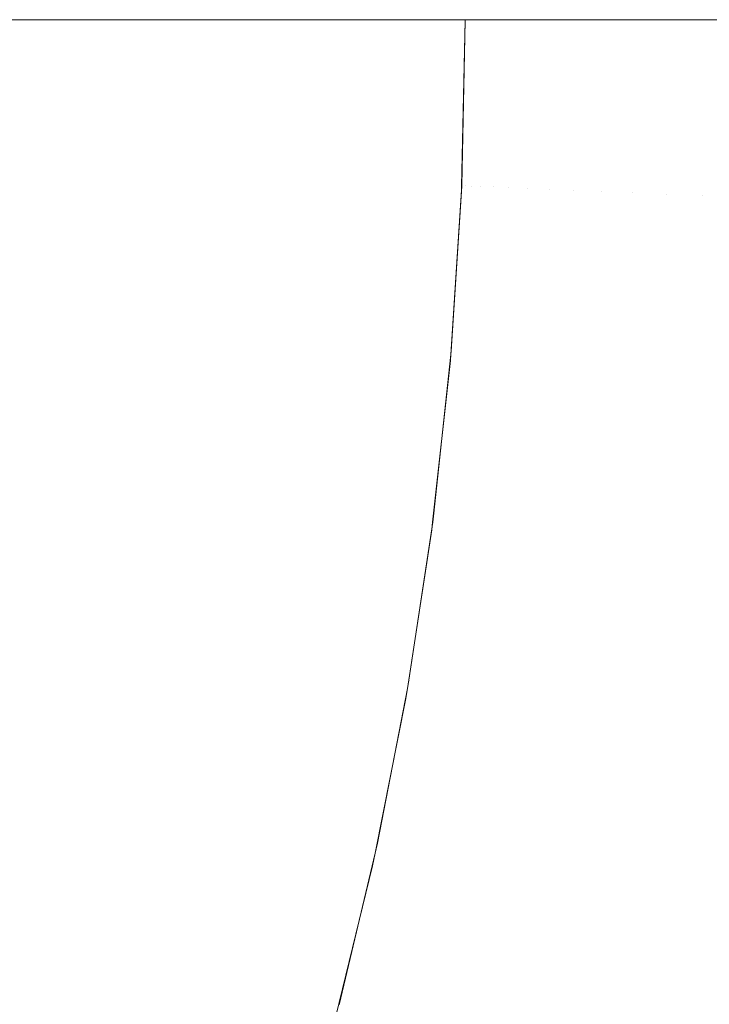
# Model space of a CAD drawing. Header units: centimetres. Extents: x -25.9 to 27.4, y -21.7 to -19.9.
# Tile 128 of 202: x 9.4897 to 9.525, y -21.2104 to -21.16. Entities that reach past the tile are written whole.
import ezdxf

# ---------------------------------------------------------------- set-up
doc = ezdxf.new("R2010")
doc.units = ezdxf.units.CM
doc.header["$LTSCALE"] = 2.54
doc.layers.add('Lucido design-1', color=7, linetype='Continuous')

# ---------------------------------------------------------------- blocks, each defined once
blk = doc.blocks.new('Gruppo-5-1')
at = {"color": 7, "linetype": 'Continuous', "lineweight": 9}
blk.add_3dface([(-25.787481, -19.96, 876.421383), (-25.787481, -21.56, 876.421383), (27.312519, -21.56, 876.421383), (27.312519, -19.96, 876.421383)], dxfattribs=at)
for points, invisible_edges in [([(9.489033, -21.16, 875.985761), (9.491447, -21.16, 875.982787), (9.491277, -21.167805, 875.982787), (9.488671, -21.167691, 875.985999)], 14), ([(9.491277, -21.167805, 875.982787), (9.491447, -21.16, 875.982787), (9.491673, -21.16, 875.982483)], 9), ([(9.491673, -21.16, 875.982483), (9.493917, -21.16, 875.979472), (9.493745, -21.167912, 875.979472), (9.491277, -21.167805, 875.982787)], 14), ([(9.493745, -21.167912, 875.979472), (9.493917, -21.16, 875.979472), (9.494171, -21.16, 875.979101)], 9), ([(9.494171, -21.16, 875.979101), (9.496247, -21.16, 875.976061), (9.496072, -21.168014, 875.976061), (9.493745, -21.167912, 875.979472)], 14), ([(9.496072, -21.168014, 875.976061), (9.496247, -21.16, 875.976061), (9.496522, -21.16, 875.97562)], 9), ([(9.496522, -21.16, 875.97562), (9.498432, -21.16, 875.97256), (9.498255, -21.168109, 875.97256), (9.496072, -21.168014, 875.976061)], 14), ([(9.498255, -21.168109, 875.97256), (9.498432, -21.16, 875.97256), (9.498722, -21.16, 875.972048)], 9), ([(9.498722, -21.16, 875.972048), (9.500468, -21.16, 875.968974), (9.500289, -21.168198, 875.968974), (9.498255, -21.168109, 875.97256)], 14), ([(9.500289, -21.168198, 875.968974), (9.500468, -21.16, 875.968974), (9.500769, -21.16, 875.96839)], 9), ([(9.500769, -21.16, 875.96839), (9.502354, -21.16, 875.965311), (9.502173, -21.16828, 875.965311), (9.500289, -21.168198, 875.968974)], 14), ([(9.502173, -21.16828, 875.965311), (9.502354, -21.16, 875.965311), (9.502659, -21.16, 875.964653)], 9), ([(9.502659, -21.16, 875.964653), (9.504086, -21.16, 875.961577), (9.503903, -21.168356, 875.961577), (9.502173, -21.16828, 875.965311)], 14), ([(9.503903, -21.168356, 875.961577), (9.504086, -21.16, 875.961577), (9.50439, -21.16, 875.960843)], 9), ([(9.50439, -21.16, 875.960843), (9.505661, -21.16, 875.957778), (9.505477, -21.168425, 875.957778), (9.503903, -21.168356, 875.961577)], 14), ([(9.505477, -21.168425, 875.957778), (9.505661, -21.16, 875.957778), (9.505958, -21.16, 875.956969)], 9), ([(9.505958, -21.16, 875.956969), (9.507077, -21.16, 875.95392), (9.506892, -21.168487, 875.95392), (9.505477, -21.168425, 875.957778)], 14), ([(9.506892, -21.168487, 875.95392), (9.507077, -21.16, 875.95392), (9.507362, -21.16, 875.953036)], 9), ([(9.507362, -21.16, 875.953036), (9.508333, -21.16, 875.950012), (9.508147, -21.168541, 875.950012), (9.506892, -21.168487, 875.95392)], 14), ([(9.508147, -21.168541, 875.950012), (9.508333, -21.16, 875.950012), (9.508599, -21.16, 875.949051)], 9), ([(9.508599, -21.16, 875.949051), (9.509427, -21.16, 875.946058), (9.509239, -21.168589, 875.946058), (9.508147, -21.168541, 875.950012)], 14), ([(9.509239, -21.168589, 875.946058), (9.509427, -21.16, 875.946058), (9.509668, -21.16, 875.945022)], 9), ([(9.509668, -21.16, 875.945022), (9.510356, -21.16, 875.942067), (9.510168, -21.16863, 875.942067), (9.509239, -21.168589, 875.946058)], 14), ([(9.510168, -21.16863, 875.942067), (9.510356, -21.16, 875.942067), (9.510568, -21.16, 875.940955)], 9), ([(9.510568, -21.16, 875.940955), (9.511121, -21.16, 875.938044), (9.510932, -21.168663, 875.938044), (9.510168, -21.16863, 875.942067)], 14), ([(9.510932, -21.168663, 875.938044), (9.511121, -21.16, 875.938044), (9.511297, -21.16, 875.936859)], 9), ([(9.511297, -21.16, 875.936859), (9.51172, -21.16, 875.933997), (9.51153, -21.168689, 875.933997), (9.510932, -21.168663, 875.938044)], 14), ([(9.51153, -21.168689, 875.933997), (9.51172, -21.16, 875.933997), (9.511854, -21.16, 875.932739)], 9), ([(9.511854, -21.16, 875.932739), (9.512153, -21.16, 875.929933), (9.511963, -21.168708, 875.929933), (9.51153, -21.168689, 875.933997)], 14), ([(9.511963, -21.168708, 875.929933), (9.512153, -21.16, 875.929933), (9.512239, -21.16, 875.928603)], 9), ([(9.512239, -21.16, 875.928603), (9.512419, -21.16, 875.925858), (9.512228, -21.16872, 875.925858), (9.511963, -21.168708, 875.929933)], 14), ([(9.512228, -21.16872, 875.925858), (9.512419, -21.16, 875.925858), (9.512454, -21.16, 875.924458)], 9), ([(9.512454, -21.16, 875.924458), (9.512517, -21.16, 875.921929), (9.512327, -21.168724, 875.921929), (9.512228, -21.16872, 875.925858)], 14), ([(9.512518, -21.160049, 875.921383), (9.512333, -21.168509, 875.921383), (9.512327, -21.168724, 875.921929), (9.512517, -21.16, 875.921929)], 14), ([(9.512333, -21.168509, 875.921383), (9.512518, -21.160049, 875.921383), (9.512518, -21.160049, 875.721383), (9.512339, -21.168488, 875.721383)], 10), ([(9.512538, -21.16, 875.719411), (9.512358, -21.168489, 875.719411), (9.512339, -21.168488, 875.721383), (9.512518, -21.160049, 875.721383)], 11), ([(9.512516, -21.168496, 875.715423), (9.512358, -21.168489, 875.719411), (9.512538, -21.16, 875.719411), (9.512633, -21.16, 875.717024)], 11), ([(9.512834, -21.168509, 875.711438), (9.512516, -21.168496, 875.715423), (9.512697, -21.16, 875.715423), (9.512899, -21.16, 875.712893)], 11), ([(9.512633, -21.16, 875.717024), (9.512697, -21.16, 875.715423), (9.512516, -21.168496, 875.715423)], 10), ([(9.512517, -21.16, 875.921929), (9.512519, -21.16, 875.921383), (9.512518, -21.160049, 875.921383)], 8), ([(9.512518, -21.160049, 875.721383), (9.512519, -21.16, 875.721383), (9.512538, -21.16, 875.719411)], 8), ([(9.512518, -21.160049, 875.721383), (9.512518, -21.160049, 875.921383), (9.512519, -21.16, 875.921383), (9.512519, -21.16, 875.721383)], 1), ([(9.513311, -21.16853, 875.707464), (9.512834, -21.168509, 875.711438), (9.513015, -21.16, 875.711438), (9.513334, -21.16, 875.708779)], 11), ([(9.512899, -21.16, 875.712893), (9.513015, -21.16, 875.711438), (9.512834, -21.168509, 875.711438)], 10), ([(9.513948, -21.168557, 875.703507), (9.513311, -21.16853, 875.707464), (9.513492, -21.16, 875.707464), (9.513939, -21.16, 875.70469)], 11), ([(9.513334, -21.16, 875.708779), (9.513492, -21.16, 875.707464), (9.513311, -21.16853, 875.707464)], 10), ([(9.513939, -21.16, 875.70469), (9.51413, -21.16, 875.703507), (9.513948, -21.168557, 875.703507)], 10), ([(9.514744, -21.16859, 875.699573), (9.513948, -21.168557, 875.703507), (9.51413, -21.16, 875.703507), (9.514712, -21.16, 875.700633)], 11), ([(9.514712, -21.16, 875.700633), (9.514926, -21.16, 875.699573), (9.514744, -21.16859, 875.699573)], 10), ([(9.515698, -21.168631, 875.69567), (9.514744, -21.16859, 875.699573), (9.514926, -21.16, 875.699573), (9.51565, -21.16, 875.696615)], 11), ([(9.51565, -21.16, 875.696615), (9.515881, -21.16, 875.69567), (9.515698, -21.168631, 875.69567)], 10), ([(9.51681, -21.168678, 875.691803), (9.515698, -21.168631, 875.69567), (9.515881, -21.16, 875.69567), (9.516752, -21.16, 875.692643)], 11), ([(9.516752, -21.16, 875.692643), (9.516994, -21.16, 875.691803), (9.51681, -21.168678, 875.691803)], 10), ([(9.518077, -21.168732, 875.68798), (9.51681, -21.168678, 875.691803), (9.516994, -21.16, 875.691803), (9.518016, -21.16, 875.688722)], 11), ([(9.518016, -21.16, 875.688722), (9.518263, -21.16, 875.68798), (9.518077, -21.168732, 875.68798)], 10), ([(9.5195, -21.168792, 875.684207), (9.518077, -21.168732, 875.68798), (9.518263, -21.16, 875.68798), (9.51944, -21.16, 875.684861)], 11), ([(9.51944, -21.16, 875.684861), (9.519686, -21.16, 875.684207), (9.5195, -21.168792, 875.684207)], 10), ([(9.521075, -21.168859, 875.68049), (9.5195, -21.168792, 875.684207), (9.519686, -21.16, 875.684207), (9.521019, -21.16, 875.681064)], 11), ([(9.521019, -21.16, 875.681064), (9.521263, -21.16, 875.68049), (9.521075, -21.168859, 875.68049)], 10), ([(9.5228, -21.168933, 875.676835), (9.521075, -21.168859, 875.68049), (9.521263, -21.16, 875.68049), (9.522752, -21.16, 875.677339)], 11), ([(9.522752, -21.16, 875.677339), (9.52299, -21.16, 875.676835), (9.5228, -21.168933, 875.676835)], 10), ([(9.524674, -21.169012, 875.673249), (9.5228, -21.168933, 875.676835), (9.52299, -21.16, 875.676835), (9.524635, -21.16, 875.673691)], 11), ([(9.524635, -21.16, 875.673691), (9.524865, -21.16, 875.673249), (9.524674, -21.169012, 875.673249)], 10), ([(9.526694, -21.169098, 875.669739), (9.524674, -21.169012, 875.673249), (9.524865, -21.16, 875.673249), (9.526664, -21.16, 875.670126)], 11), ([(9.491277, -21.167805, 875.982787), (9.490766, -21.175595, 875.982787), (9.488168, -21.175367, 875.985999), (9.488671, -21.167691, 875.985999)], 15), ([(9.493745, -21.167912, 875.979472), (9.493227, -21.17581, 875.979472), (9.490766, -21.175595, 875.982787), (9.491277, -21.167805, 875.982787)], 15), ([(9.496072, -21.168014, 875.976061), (9.495548, -21.176013, 875.976061), (9.493227, -21.17581, 875.979472), (9.493745, -21.167912, 875.979472)], 15), ([(9.498255, -21.168109, 875.97256), (9.497724, -21.176203, 875.97256), (9.495548, -21.176013, 875.976061), (9.496072, -21.168014, 875.976061)], 15), ([(9.500289, -21.168198, 875.968974), (9.499753, -21.176381, 875.968974), (9.497724, -21.176203, 875.97256), (9.498255, -21.168109, 875.97256)], 15), ([(9.502173, -21.16828, 875.965311), (9.501632, -21.176545, 875.965311), (9.499753, -21.176381, 875.968974), (9.500289, -21.168198, 875.968974)], 15), ([(9.503903, -21.168356, 875.961577), (9.503357, -21.176696, 875.961577), (9.501632, -21.176545, 875.965311), (9.502173, -21.16828, 875.965311)], 15), ([(9.505477, -21.168425, 875.957778), (9.504926, -21.176833, 875.957778), (9.503357, -21.176696, 875.961577), (9.503903, -21.168356, 875.961577)], 15), ([(9.506892, -21.168487, 875.95392), (9.506337, -21.176957, 875.95392), (9.504926, -21.176833, 875.957778), (9.505477, -21.168425, 875.957778)], 15), ([(9.508147, -21.168541, 875.950012), (9.507588, -21.177066, 875.950012), (9.506337, -21.176957, 875.95392), (9.506892, -21.168487, 875.95392)], 15), ([(9.509239, -21.168589, 875.946058), (9.508678, -21.177162, 875.946058), (9.507588, -21.177066, 875.950012), (9.508147, -21.168541, 875.950012)], 15), ([(9.510168, -21.16863, 875.942067), (9.509604, -21.177243, 875.942067), (9.508678, -21.177162, 875.946058), (9.509239, -21.168589, 875.946058)], 15), ([(9.510932, -21.168663, 875.938044), (9.510365, -21.177309, 875.938044), (9.509604, -21.177243, 875.942067), (9.510168, -21.16863, 875.942067)], 15), ([(9.51153, -21.168689, 875.933997), (9.510962, -21.177362, 875.933997), (9.510365, -21.177309, 875.938044), (9.510932, -21.168663, 875.938044)], 15), ([(9.511963, -21.168708, 875.929933), (9.511393, -21.177399, 875.929933), (9.510962, -21.177362, 875.933997), (9.51153, -21.168689, 875.933997)], 15), ([(9.512228, -21.16872, 875.925858), (9.511658, -21.177422, 875.925858), (9.511393, -21.177399, 875.929933), (9.511963, -21.168708, 875.929933)], 15), ([(9.512327, -21.168724, 875.921929), (9.511756, -21.177431, 875.921929), (9.511658, -21.177422, 875.925858), (9.512228, -21.16872, 875.925858)], 15), ([(9.511756, -21.177431, 875.921929), (9.512327, -21.168724, 875.921929), (9.512328, -21.168724, 875.921383), (9.511778, -21.177127, 875.921383)], 11), ([(9.511778, -21.177127, 875.921383), (9.512328, -21.168724, 875.921383), (9.512337, -21.168509, 875.721383), (9.511798, -21.176961, 875.721383)], 10), ([(9.512358, -21.168489, 875.719411), (9.511818, -21.176963, 875.719411), (9.511798, -21.176961, 875.721383), (9.512337, -21.168509, 875.721383)], 11), ([(9.512516, -21.168496, 875.715423), (9.511975, -21.176976, 875.715423), (9.511818, -21.176963, 875.719411), (9.512358, -21.168489, 875.719411)], 15), ([(9.512834, -21.168509, 875.711438), (9.512292, -21.177003, 875.711438), (9.511975, -21.176976, 875.715423), (9.512516, -21.168496, 875.715423)], 15), ([(9.513311, -21.16853, 875.707464), (9.512768, -21.177044, 875.707464), (9.512292, -21.177003, 875.711438), (9.512834, -21.168509, 875.711438)], 15), ([(9.512333, -21.168509, 875.921383), (9.512328, -21.168724, 875.921383), (9.512327, -21.168724, 875.921929)], 10), ([(9.512328, -21.168724, 875.921383), (9.512333, -21.168509, 875.921383), (9.512337, -21.168509, 875.721383)], 10), ([(9.512339, -21.168488, 875.721383), (9.512337, -21.168509, 875.721383), (9.512333, -21.168509, 875.921383)], 10), ([(9.512337, -21.168509, 875.721383), (9.512339, -21.168488, 875.721383), (9.512358, -21.168489, 875.719411)], 10), ([(9.513948, -21.168557, 875.703507), (9.513403, -21.177098, 875.703507), (9.512768, -21.177044, 875.707464), (9.513311, -21.16853, 875.707464)], 15), ([(9.514744, -21.16859, 875.699573), (9.514197, -21.177165, 875.699573), (9.513403, -21.177098, 875.703507), (9.513948, -21.168557, 875.703507)], 15), ([(9.515698, -21.168631, 875.69567), (9.515149, -21.177246, 875.69567), (9.514197, -21.177165, 875.699573), (9.514744, -21.16859, 875.699573)], 15), ([(9.51681, -21.168678, 875.691803), (9.516257, -21.177341, 875.691803), (9.515149, -21.177246, 875.69567), (9.515698, -21.168631, 875.69567)], 15), ([(9.518077, -21.168732, 875.68798), (9.517521, -21.177448, 875.68798), (9.516257, -21.177341, 875.691803), (9.51681, -21.168678, 875.691803)], 15), ([(9.5195, -21.168792, 875.684207), (9.51894, -21.177569, 875.684207), (9.517521, -21.177448, 875.68798), (9.518077, -21.168732, 875.68798)], 15), ([(9.521075, -21.168859, 875.68049), (9.520511, -21.177703, 875.68049), (9.51894, -21.177569, 875.684207), (9.5195, -21.168792, 875.684207)], 15), ([(9.5228, -21.168933, 875.676835), (9.522232, -21.177849, 875.676835), (9.520511, -21.177703, 875.68049), (9.521075, -21.168859, 875.68049)], 15), ([(9.524674, -21.169012, 875.673249), (9.5241, -21.178008, 875.673249), (9.522232, -21.177849, 875.676835), (9.5228, -21.168933, 875.676835)], 15), ([(9.526694, -21.169098, 875.669739), (9.526115, -21.17818, 875.669739), (9.5241, -21.178008, 875.673249), (9.524674, -21.169012, 875.673249)], 15), ([(9.490766, -21.175595, 875.982787), (9.489916, -21.183355, 875.982787), (9.487331, -21.183014, 875.985999), (9.488168, -21.175367, 875.985999)], 15), ([(9.493227, -21.17581, 875.979472), (9.492365, -21.183677, 875.979472), (9.489916, -21.183355, 875.982787), (9.490766, -21.175595, 875.982787)], 15), ([(9.495548, -21.176013, 875.976061), (9.494675, -21.183981, 875.976061), (9.492365, -21.183677, 875.979472), (9.493227, -21.17581, 875.979472)], 15), ([(9.497724, -21.176203, 875.97256), (9.496841, -21.184266, 875.97256), (9.494675, -21.183981, 875.976061), (9.495548, -21.176013, 875.976061)], 15), ([(9.499753, -21.176381, 875.968974), (9.49886, -21.184532, 875.968974), (9.496841, -21.184266, 875.97256), (9.497724, -21.176203, 875.97256)], 15), ([(9.501632, -21.176545, 875.965311), (9.50073, -21.184778, 875.965311), (9.49886, -21.184532, 875.968974), (9.499753, -21.176381, 875.968974)], 15), ([(9.503357, -21.176696, 875.961577), (9.502447, -21.185004, 875.961577), (9.50073, -21.184778, 875.965311), (9.501632, -21.176545, 875.965311)], 15), ([(9.504926, -21.176833, 875.957778), (9.504009, -21.18521, 875.957778), (9.502447, -21.185004, 875.961577), (9.503357, -21.176696, 875.961577)], 15), ([(9.506337, -21.176957, 875.95392), (9.505413, -21.185395, 875.95392), (9.504009, -21.18521, 875.957778), (9.504926, -21.176833, 875.957778)], 15), ([(9.507588, -21.177066, 875.950012), (9.506658, -21.185559, 875.950012), (9.505413, -21.185395, 875.95392), (9.506337, -21.176957, 875.95392)], 15), ([(9.508678, -21.177162, 875.946058), (9.507742, -21.185702, 875.946058), (9.506658, -21.185559, 875.950012), (9.507588, -21.177066, 875.950012)], 15), ([(9.509604, -21.177243, 875.942067), (9.508664, -21.185823, 875.942067), (9.507742, -21.185702, 875.946058), (9.508678, -21.177162, 875.946058)], 15), ([(9.510365, -21.177309, 875.938044), (9.509422, -21.185923, 875.938044), (9.508664, -21.185823, 875.942067), (9.509604, -21.177243, 875.942067)], 15), ([(9.510962, -21.177362, 875.933997), (9.510016, -21.186001, 875.933997), (9.509422, -21.185923, 875.938044), (9.510365, -21.177309, 875.938044)], 15), ([(9.511393, -21.177399, 875.929933), (9.510445, -21.186057, 875.929933), (9.510016, -21.186001, 875.933997), (9.510962, -21.177362, 875.933997)], 15), ([(9.511818, -21.176963, 875.719411), (9.510918, -21.185406, 875.719411), (9.510899, -21.185404, 875.721383), (9.511781, -21.177127, 875.721383)], 11), ([(9.511758, -21.177431, 875.921383), (9.511781, -21.177127, 875.721383), (9.510899, -21.185404, 875.721383)], 9), ([(9.511975, -21.176976, 875.715423), (9.511075, -21.185426, 875.715423), (9.510918, -21.185406, 875.719411), (9.511818, -21.176963, 875.719411)], 15), ([(9.512292, -21.177003, 875.711438), (9.511391, -21.185467, 875.711438), (9.511075, -21.185426, 875.715423), (9.511975, -21.176976, 875.715423)], 15), ([(9.512768, -21.177044, 875.707464), (9.511864, -21.185527, 875.707464), (9.511391, -21.185467, 875.711438), (9.512292, -21.177003, 875.711438)], 15), ([(9.511778, -21.177127, 875.921383), (9.511758, -21.177431, 875.921383), (9.511756, -21.177431, 875.921929)], 10), ([(9.511758, -21.177431, 875.921383), (9.511778, -21.177127, 875.921383), (9.511781, -21.177127, 875.721383)], 10), ([(9.511798, -21.176961, 875.721383), (9.511781, -21.177127, 875.721383), (9.511778, -21.177127, 875.921383)], 10), ([(9.511781, -21.177127, 875.721383), (9.511798, -21.176961, 875.721383), (9.511818, -21.176963, 875.719411)], 10), ([(9.513403, -21.177098, 875.703507), (9.512497, -21.185608, 875.703507), (9.511864, -21.185527, 875.707464), (9.512768, -21.177044, 875.707464)], 15), ([(9.514197, -21.177165, 875.699573), (9.513287, -21.185709, 875.699573), (9.512497, -21.185608, 875.703507), (9.513403, -21.177098, 875.703507)], 15), ([(9.515149, -21.177246, 875.69567), (9.514234, -21.185831, 875.69567), (9.513287, -21.185709, 875.699573), (9.514197, -21.177165, 875.699573)], 15), ([(9.516257, -21.177341, 875.691803), (9.515338, -21.185972, 875.691803), (9.514234, -21.185831, 875.69567), (9.515149, -21.177246, 875.69567)], 15), ([(9.517521, -21.177448, 875.68798), (9.516596, -21.186133, 875.68798), (9.515338, -21.185972, 875.691803), (9.516257, -21.177341, 875.691803)], 15), ([(9.511658, -21.177422, 875.925858), (9.510708, -21.186092, 875.925858), (9.510445, -21.186057, 875.929933), (9.511393, -21.177399, 875.929933)], 15), ([(9.511756, -21.177431, 875.921929), (9.510806, -21.186105, 875.921929), (9.510708, -21.186092, 875.925858), (9.511658, -21.177422, 875.925858)], 15), ([(9.510806, -21.186105, 875.921929), (9.511756, -21.177431, 875.921929), (9.511758, -21.177431, 875.921383), (9.510852, -21.185702, 875.921383)], 11), ([(9.510899, -21.185404, 875.721383), (9.510852, -21.185702, 875.921383), (9.511758, -21.177431, 875.921383)], 9), ([(9.51894, -21.177569, 875.684207), (9.518008, -21.186314, 875.684207), (9.516596, -21.186133, 875.68798), (9.517521, -21.177448, 875.68798)], 15), ([(9.520511, -21.177703, 875.68049), (9.519572, -21.186514, 875.68049), (9.518008, -21.186314, 875.684207), (9.51894, -21.177569, 875.684207)], 15), ([(9.522232, -21.177849, 875.676835), (9.521285, -21.186734, 875.676835), (9.519572, -21.186514, 875.68049), (9.520511, -21.177703, 875.68049)], 15), ([(9.5241, -21.178008, 875.673249), (9.523145, -21.186972, 875.673249), (9.521285, -21.186734, 875.676835), (9.522232, -21.177849, 875.676835)], 15), ([(9.526115, -21.17818, 875.669739), (9.52515, -21.187229, 875.669739), (9.523145, -21.186972, 875.673249), (9.5241, -21.178008, 875.673249)], 15), ([(9.489916, -21.183355, 875.982787), (9.488729, -21.191071, 875.982787), (9.486161, -21.190618, 875.985999), (9.487331, -21.183014, 875.985999)], 15), ([(9.492365, -21.183677, 875.979472), (9.491162, -21.1915, 875.979472), (9.488729, -21.191071, 875.982787), (9.489916, -21.183355, 875.982787)], 15), ([(9.494675, -21.183981, 875.976061), (9.493456, -21.191904, 875.976061), (9.491162, -21.1915, 875.979472), (9.492365, -21.183677, 875.979472)], 15), ([(9.496841, -21.184266, 875.97256), (9.495607, -21.192283, 875.97256), (9.493456, -21.191904, 875.976061), (9.494675, -21.183981, 875.976061)], 15), ([(9.49886, -21.184532, 875.968974), (9.497613, -21.192637, 875.968974), (9.495607, -21.192283, 875.97256), (9.496841, -21.184266, 875.97256)], 15), ([(9.50073, -21.184778, 875.965311), (9.49947, -21.192965, 875.965311), (9.497613, -21.192637, 875.968974), (9.49886, -21.184532, 875.968974)], 15), ([(9.502447, -21.185004, 875.961577), (9.501175, -21.193265, 875.961577), (9.49947, -21.192965, 875.965311), (9.50073, -21.184778, 875.965311)], 15), ([(9.504009, -21.18521, 875.957778), (9.502727, -21.193539, 875.957778), (9.501175, -21.193265, 875.961577), (9.502447, -21.185004, 875.961577)], 15), ([(9.505413, -21.185395, 875.95392), (9.504122, -21.193785, 875.95392), (9.502727, -21.193539, 875.957778), (9.504009, -21.18521, 875.957778)], 15), ([(9.506658, -21.185559, 875.950012), (9.505358, -21.194003, 875.950012), (9.504122, -21.193785, 875.95392), (9.505413, -21.185395, 875.95392)], 15), ([(9.510918, -21.185406, 875.719411), (9.509661, -21.193803, 875.719411), (9.509642, -21.1938, 875.721383), (9.510854, -21.185702, 875.721383)], 11), ([(9.511075, -21.185426, 875.715423), (9.509817, -21.19383, 875.715423), (9.509661, -21.193803, 875.719411), (9.510918, -21.185406, 875.719411)], 15), ([(9.511391, -21.185467, 875.711438), (9.510131, -21.193884, 875.711438), (9.509817, -21.19383, 875.715423), (9.511075, -21.185426, 875.715423)], 15), ([(9.510899, -21.185404, 875.721383), (9.510854, -21.185702, 875.721383), (9.510852, -21.185702, 875.921383)], 10), ([(9.510854, -21.185702, 875.721383), (9.510899, -21.185404, 875.721383), (9.510918, -21.185406, 875.719411)], 10), ([(9.507742, -21.185702, 875.946058), (9.506435, -21.194193, 875.946058), (9.505358, -21.194003, 875.950012), (9.506658, -21.185559, 875.950012)], 15), ([(9.508664, -21.185823, 875.942067), (9.507351, -21.194354, 875.942067), (9.506435, -21.194193, 875.946058), (9.507742, -21.185702, 875.946058)], 15), ([(9.509422, -21.185923, 875.938044), (9.508104, -21.194487, 875.938044), (9.507351, -21.194354, 875.942067), (9.508664, -21.185823, 875.942067)], 15), ([(9.510016, -21.186001, 875.933997), (9.508694, -21.194591, 875.933997), (9.508104, -21.194487, 875.938044), (9.509422, -21.185923, 875.938044)], 15), ([(9.510808, -21.186105, 875.921383), (9.510854, -21.185702, 875.721383), (9.509642, -21.1938, 875.721383)], 9), ([(9.511864, -21.185527, 875.707464), (9.510601, -21.193965, 875.707464), (9.510131, -21.193884, 875.711438), (9.511391, -21.185467, 875.711438)], 15), ([(9.512497, -21.185608, 875.703507), (9.51123, -21.194072, 875.703507), (9.510601, -21.193965, 875.707464), (9.511864, -21.185527, 875.707464)], 15), ([(9.510852, -21.185702, 875.921383), (9.510808, -21.186105, 875.921383), (9.510806, -21.186105, 875.921929)], 10), ([(9.510808, -21.186105, 875.921383), (9.510852, -21.185702, 875.921383), (9.510854, -21.185702, 875.721383)], 10), ([(9.513287, -21.185709, 875.699573), (9.512015, -21.194207, 875.699573), (9.51123, -21.194072, 875.703507), (9.512497, -21.185608, 875.703507)], 15), ([(9.514234, -21.185831, 875.69567), (9.512956, -21.194368, 875.69567), (9.512015, -21.194207, 875.699573), (9.513287, -21.185709, 875.699573)], 15), ([(9.515338, -21.185972, 875.691803), (9.514053, -21.194556, 875.691803), (9.512956, -21.194368, 875.69567), (9.514234, -21.185831, 875.69567)], 15), ([(9.510445, -21.186057, 875.929933), (9.50912, -21.194666, 875.929933), (9.508694, -21.194591, 875.933997), (9.510016, -21.186001, 875.933997)], 15), ([(9.510708, -21.186092, 875.925858), (9.509382, -21.194712, 875.925858), (9.50912, -21.194666, 875.929933), (9.510445, -21.186057, 875.929933)], 15), ([(9.510806, -21.186105, 875.921929), (9.509479, -21.194729, 875.921929), (9.509382, -21.194712, 875.925858), (9.510708, -21.186092, 875.925858)], 15), ([(9.509479, -21.194729, 875.921929), (9.510806, -21.186105, 875.921929), (9.510808, -21.186105, 875.921383), (9.50956, -21.194214, 875.921383)], 11), ([(9.509642, -21.1938, 875.721383), (9.50956, -21.194214, 875.921383), (9.510808, -21.186105, 875.921383)], 9), ([(9.516596, -21.186133, 875.68798), (9.515303, -21.194771, 875.68798), (9.514053, -21.194556, 875.691803), (9.515338, -21.185972, 875.691803)], 15), ([(9.518008, -21.186314, 875.684207), (9.516706, -21.195011, 875.684207), (9.515303, -21.194771, 875.68798), (9.516596, -21.186133, 875.68798)], 15), ([(9.519572, -21.186514, 875.68049), (9.51826, -21.195278, 875.68049), (9.516706, -21.195011, 875.684207), (9.518008, -21.186314, 875.684207)], 15), ([(9.521285, -21.186734, 875.676835), (9.519962, -21.19557, 875.676835), (9.51826, -21.195278, 875.68049), (9.519572, -21.186514, 875.68049)], 15), ([(9.523145, -21.186972, 875.673249), (9.521811, -21.195887, 875.673249), (9.519962, -21.19557, 875.676835), (9.521285, -21.186734, 875.676835)], 15), ([(9.52515, -21.187229, 875.669739), (9.523803, -21.196228, 875.669739), (9.521811, -21.195887, 875.673249), (9.523145, -21.186972, 875.673249)], 15), ([(9.527297, -21.187503, 875.66631), (9.525936, -21.196594, 875.66631), (9.523803, -21.196228, 875.669739), (9.52515, -21.187229, 875.669739)], 15), ([(9.491162, -21.1915, 875.979472), (9.489618, -21.199262, 875.979472), (9.487206, -21.198727, 875.982787), (9.488729, -21.191071, 875.982787)], 15), ([(9.493456, -21.191904, 875.976061), (9.491892, -21.199766, 875.976061), (9.489618, -21.199262, 875.979472), (9.491162, -21.1915, 875.979472)], 15), ([(9.495607, -21.192283, 875.97256), (9.494025, -21.200239, 875.97256), (9.491892, -21.199766, 875.976061), (9.493456, -21.191904, 875.976061)], 15), ([(9.497613, -21.192637, 875.968974), (9.496013, -21.20068, 875.968974), (9.494025, -21.200239, 875.97256), (9.495607, -21.192283, 875.97256)], 15), ([(9.49947, -21.192965, 875.965311), (9.497854, -21.201088, 875.965311), (9.496013, -21.20068, 875.968974), (9.497613, -21.192637, 875.968974)], 15), ([(9.501175, -21.193265, 875.961577), (9.499545, -21.201463, 875.961577), (9.497854, -21.201088, 875.965311), (9.49947, -21.192965, 875.965311)], 15), ([(9.502727, -21.193539, 875.957778), (9.501083, -21.201804, 875.957778), (9.499545, -21.201463, 875.961577), (9.501175, -21.193265, 875.961577)], 15), ([(9.504122, -21.193785, 875.95392), (9.502466, -21.20211, 875.95392), (9.501083, -21.201804, 875.957778), (9.502727, -21.193539, 875.957778)], 15), ([(9.505358, -21.194003, 875.950012), (9.503692, -21.202382, 875.950012), (9.502466, -21.20211, 875.95392), (9.504122, -21.193785, 875.95392)], 15), ([(9.509661, -21.193803, 875.719411), (9.508049, -21.20214, 875.719411), (9.50803, -21.202136, 875.721383), (9.509562, -21.194214, 875.721383)], 11), ([(9.509817, -21.19383, 875.715423), (9.508204, -21.202173, 875.715423), (9.508049, -21.20214, 875.719411), (9.509661, -21.193803, 875.719411)], 15), ([(9.510131, -21.193884, 875.711438), (9.508514, -21.20224, 875.711438), (9.508204, -21.202173, 875.715423), (9.509817, -21.19383, 875.715423)], 15), ([(9.510601, -21.193965, 875.707464), (9.508981, -21.202341, 875.707464), (9.508514, -21.20224, 875.711438), (9.510131, -21.193884, 875.711438)], 15), ([(9.51123, -21.194072, 875.703507), (9.509605, -21.202475, 875.703507), (9.508981, -21.202341, 875.707464), (9.510601, -21.193965, 875.707464)], 15), ([(9.509642, -21.1938, 875.721383), (9.509562, -21.194214, 875.721383), (9.50956, -21.194214, 875.921383)], 10), ([(9.509562, -21.194214, 875.721383), (9.509642, -21.1938, 875.721383), (9.509661, -21.193803, 875.719411)], 10), ([(9.506435, -21.194193, 875.946058), (9.504759, -21.202619, 875.946058), (9.503692, -21.202382, 875.950012), (9.505358, -21.194003, 875.950012)], 15), ([(9.507351, -21.194354, 875.942067), (9.505667, -21.20282, 875.942067), (9.504759, -21.202619, 875.946058), (9.506435, -21.194193, 875.946058)], 15), ([(9.508104, -21.194487, 875.938044), (9.506413, -21.202985, 875.938044), (9.505667, -21.20282, 875.942067), (9.507351, -21.194354, 875.942067)], 15), ([(9.508694, -21.194591, 875.933997), (9.506998, -21.203115, 875.933997), (9.506413, -21.202985, 875.938044), (9.508104, -21.194487, 875.938044)], 15), ([(9.50948, -21.19473, 875.921383), (9.509562, -21.194214, 875.721383), (9.50803, -21.202136, 875.721383)], 9), ([(9.50956, -21.194214, 875.921383), (9.50948, -21.19473, 875.921383), (9.509479, -21.194729, 875.921929)], 10), ([(9.50948, -21.19473, 875.921383), (9.50956, -21.194214, 875.921383), (9.509562, -21.194214, 875.721383)], 10), ([(9.512015, -21.194207, 875.699573), (9.510383, -21.202643, 875.699573), (9.509605, -21.202475, 875.703507), (9.51123, -21.194072, 875.703507)], 15), ([(9.512956, -21.194368, 875.69567), (9.511317, -21.202844, 875.69567), (9.510383, -21.202643, 875.699573), (9.512015, -21.194207, 875.699573)], 15), ([(9.514053, -21.194556, 875.691803), (9.512404, -21.203079, 875.691803), (9.511317, -21.202844, 875.69567), (9.512956, -21.194368, 875.69567)], 15), ([(9.50912, -21.194666, 875.929933), (9.507421, -21.203209, 875.929933), (9.506998, -21.203115, 875.933997), (9.508694, -21.194591, 875.933997)], 15), ([(9.509382, -21.194712, 875.925858), (9.50768, -21.203266, 875.925858), (9.507421, -21.203209, 875.929933), (9.50912, -21.194666, 875.929933)], 15), ([(9.509479, -21.194729, 875.921929), (9.507777, -21.203288, 875.921929), (9.50768, -21.203266, 875.925858), (9.509382, -21.194712, 875.925858)], 15), ([(9.507777, -21.203288, 875.921929), (9.509479, -21.194729, 875.921929), (9.50948, -21.19473, 875.921383), (9.507905, -21.202648, 875.921383)], 11), ([(9.50803, -21.202136, 875.721383), (9.507905, -21.202648, 875.921383), (9.50948, -21.19473, 875.921383)], 9), ([(9.515303, -21.194771, 875.68798), (9.513645, -21.203346, 875.68798), (9.512404, -21.203079, 875.691803), (9.514053, -21.194556, 875.691803)], 15), ([(9.516706, -21.195011, 875.684207), (9.515036, -21.203646, 875.684207), (9.513645, -21.203346, 875.68798), (9.515303, -21.194771, 875.68798)], 15), ([(9.51826, -21.195278, 875.68049), (9.516577, -21.203978, 875.68049), (9.515036, -21.203646, 875.684207), (9.516706, -21.195011, 875.684207)], 15), ([(9.519962, -21.19557, 875.676835), (9.518266, -21.204342, 875.676835), (9.516577, -21.203978, 875.68049), (9.51826, -21.195278, 875.68049)], 15), ([(9.521811, -21.195887, 875.673249), (9.520099, -21.204737, 875.673249), (9.518266, -21.204342, 875.676835), (9.519962, -21.19557, 875.676835)], 15), ([(9.523803, -21.196228, 875.669739), (9.522075, -21.205163, 875.669739), (9.520099, -21.204737, 875.673249), (9.521811, -21.195887, 875.673249)], 15), ([(9.525936, -21.196594, 875.66631), (9.524191, -21.205619, 875.66631), (9.522075, -21.205163, 875.669739), (9.523803, -21.196228, 875.669739)], 15), ([(9.528207, -21.196983, 875.662968), (9.526443, -21.206104, 875.662968), (9.524191, -21.205619, 875.66631), (9.525936, -21.196594, 875.66631)], 15), ([(9.491892, -21.199766, 875.976061), (9.489986, -21.207552, 875.976061), (9.487736, -21.206949, 875.979472), (9.489618, -21.199262, 875.979472)], 15), ([(9.494025, -21.200239, 875.97256), (9.492097, -21.208118, 875.97256), (9.489986, -21.207552, 875.976061), (9.491892, -21.199766, 875.976061)], 15), ([(9.496013, -21.20068, 875.968974), (9.494064, -21.208645, 875.968974), (9.492097, -21.208118, 875.97256), (9.494025, -21.200239, 875.97256)], 15), ([(9.497854, -21.201088, 875.965311), (9.495885, -21.209133, 875.965311), (9.494064, -21.208645, 875.968974), (9.496013, -21.20068, 875.968974)], 15), ([(9.499545, -21.201463, 875.961577), (9.497558, -21.209581, 875.961577), (9.495885, -21.209133, 875.965311), (9.497854, -21.201088, 875.965311)], 15), ([(9.501083, -21.201804, 875.957778), (9.49908, -21.209989, 875.957778), (9.497558, -21.209581, 875.961577), (9.499545, -21.201463, 875.961577)], 15), ([(9.502466, -21.20211, 875.95392), (9.500448, -21.210355, 875.95392), (9.49908, -21.209989, 875.957778), (9.501083, -21.201804, 875.957778)], 15), ([(9.503692, -21.202382, 875.950012), (9.501661, -21.210681, 875.950012), (9.500448, -21.210355, 875.95392), (9.502466, -21.20211, 875.95392)], 15), ([(9.504759, -21.202619, 875.946058), (9.502717, -21.210964, 875.946058), (9.501661, -21.210681, 875.950012), (9.503692, -21.202382, 875.950012)], 15), ([(9.508049, -21.20214, 875.719411), (9.506084, -21.210401, 875.719411), (9.506065, -21.210396, 875.721383), (9.507908, -21.202648, 875.721383)], 11), ([(9.508204, -21.202173, 875.715423), (9.506237, -21.21044, 875.715423), (9.506084, -21.210401, 875.719411), (9.508049, -21.20214, 875.719411)], 15), ([(9.508514, -21.20224, 875.711438), (9.506545, -21.210521, 875.711438), (9.506237, -21.21044, 875.715423), (9.508204, -21.202173, 875.715423)], 15), ([(9.508981, -21.202341, 875.707464), (9.507007, -21.210641, 875.707464), (9.506545, -21.210521, 875.711438), (9.508514, -21.20224, 875.711438)], 15), ([(9.509605, -21.202475, 875.703507), (9.507624, -21.210802, 875.703507), (9.507007, -21.210641, 875.707464), (9.508981, -21.202341, 875.707464)], 15), ([(9.510383, -21.202643, 875.699573), (9.508395, -21.211002, 875.699573), (9.507624, -21.210802, 875.703507), (9.509605, -21.202475, 875.703507)], 15), ([(9.50803, -21.202136, 875.721383), (9.507908, -21.202648, 875.721383), (9.507905, -21.202648, 875.921383)], 10), ([(9.507908, -21.202648, 875.721383), (9.50803, -21.202136, 875.721383), (9.508049, -21.20214, 875.719411)], 10), ([(9.505667, -21.20282, 875.942067), (9.503615, -21.211204, 875.942067), (9.502717, -21.210964, 875.946058), (9.504759, -21.202619, 875.946058)], 15), ([(9.506413, -21.202985, 875.938044), (9.504354, -21.211402, 875.938044), (9.503615, -21.211204, 875.942067), (9.505667, -21.20282, 875.942067)], 15), ([(9.506998, -21.203115, 875.933997), (9.504932, -21.211557, 875.933997), (9.504354, -21.211402, 875.938044), (9.506413, -21.202985, 875.938044)], 15), ([(9.507778, -21.203288, 875.921383), (9.507908, -21.202648, 875.721383), (9.506065, -21.210396, 875.721383)], 9), ([(9.507905, -21.202648, 875.921383), (9.507778, -21.203288, 875.921383), (9.507777, -21.203288, 875.921929)], 10), ([(9.507778, -21.203288, 875.921383), (9.507905, -21.202648, 875.921383), (9.507908, -21.202648, 875.721383)], 10), ([(9.511317, -21.202844, 875.69567), (9.509319, -21.211243, 875.69567), (9.508395, -21.211002, 875.699573), (9.510383, -21.202643, 875.699573)], 15), ([(9.512404, -21.203079, 875.691803), (9.510396, -21.211523, 875.691803), (9.509319, -21.211243, 875.69567), (9.511317, -21.202844, 875.69567)], 15), ([(9.507421, -21.203209, 875.929933), (9.50535, -21.211669, 875.929933), (9.504932, -21.211557, 875.933997), (9.506998, -21.203115, 875.933997)], 15), ([(9.50768, -21.203266, 875.925858), (9.505607, -21.211738, 875.925858), (9.50535, -21.211669, 875.929933), (9.507421, -21.203209, 875.929933)], 15), ([(9.507777, -21.203288, 875.921929), (9.505703, -21.211763, 875.921929), (9.505607, -21.211738, 875.925858), (9.50768, -21.203266, 875.925858)], 15), ([(9.505703, -21.211763, 875.921929), (9.507777, -21.203288, 875.921929), (9.507778, -21.203288, 875.921383), (9.505894, -21.210989, 875.921383)], 11), ([(9.506065, -21.210396, 875.721383), (9.505894, -21.210989, 875.921383), (9.507778, -21.203288, 875.921383)], 9), ([(9.513645, -21.203346, 875.68798), (9.511624, -21.211843, 875.68798), (9.510396, -21.211523, 875.691803), (9.512404, -21.203079, 875.691803)], 15), ([(9.515036, -21.203646, 875.684207), (9.513001, -21.212202, 875.684207), (9.511624, -21.211843, 875.68798), (9.513645, -21.203346, 875.68798)], 15), ([(9.516577, -21.203978, 875.68049), (9.514527, -21.212599, 875.68049), (9.513001, -21.212202, 875.684207), (9.515036, -21.203646, 875.684207)], 15), ([(9.518266, -21.204342, 875.676835), (9.516199, -21.213034, 875.676835), (9.514527, -21.212599, 875.68049), (9.516577, -21.203978, 875.68049)], 15), ([(9.520099, -21.204737, 875.673249), (9.518014, -21.213507, 875.673249), (9.516199, -21.213034, 875.676835), (9.518266, -21.204342, 875.676835)], 15), ([(9.522075, -21.205163, 875.669739), (9.51997, -21.214016, 875.669739), (9.518014, -21.213507, 875.673249), (9.520099, -21.204737, 875.673249)], 15), ([(9.524191, -21.205619, 875.66631), (9.522064, -21.214561, 875.66631), (9.51997, -21.214016, 875.669739), (9.522075, -21.205163, 875.669739)], 15), ([(9.526443, -21.206104, 875.662968), (9.524293, -21.215142, 875.662968), (9.522064, -21.214561, 875.66631), (9.524191, -21.205619, 875.66631)], 15), ([(9.528865, -21.206626, 875.659671), (9.526691, -21.215766, 875.659671), (9.524293, -21.215142, 875.662968), (9.526443, -21.206104, 875.662968)], 15), ([(9.489986, -21.207552, 875.976061), (9.487743, -21.215248, 875.976061), (9.485522, -21.214548, 875.979472), (9.487736, -21.206949, 875.979472)], 15), ([(9.492097, -21.208118, 875.97256), (9.489827, -21.215905, 875.97256), (9.487743, -21.215248, 875.976061), (9.489986, -21.207552, 875.976061)], 15), ([(9.494064, -21.208645, 875.968974), (9.491769, -21.216518, 875.968974), (9.489827, -21.215905, 875.97256), (9.492097, -21.208118, 875.97256)], 15), ([(9.495885, -21.209133, 875.965311), (9.493568, -21.217085, 875.965311), (9.491769, -21.216518, 875.968974), (9.494064, -21.208645, 875.968974)], 15), ([(9.497558, -21.209581, 875.961577), (9.495219, -21.217605, 875.961577), (9.493568, -21.217085, 875.965311), (9.495885, -21.209133, 875.965311)], 15), ([(9.49908, -21.209989, 875.957778), (9.496722, -21.218079, 875.957778), (9.495219, -21.217605, 875.961577), (9.497558, -21.209581, 875.961577)], 15), ([(9.500448, -21.210355, 875.95392), (9.498073, -21.218505, 875.95392), (9.496722, -21.218079, 875.957778), (9.49908, -21.209989, 875.957778)], 15), ([(9.501661, -21.210681, 875.950012), (9.49927, -21.218883, 875.950012), (9.498073, -21.218505, 875.95392), (9.500448, -21.210355, 875.95392)], 15)]:
    blk.add_3dface(points, dxfattribs=dict(at, invisible_edges=invisible_edges))

msp = doc.modelspace()

# ---------------------------------------------------------------- block references
at = {"layer": 'Lucido design-1', "color": 7}
msp.add_blockref('Gruppo-5-1', (0, 0), dxfattribs=at)

doc.saveas('drawing.dxf')
